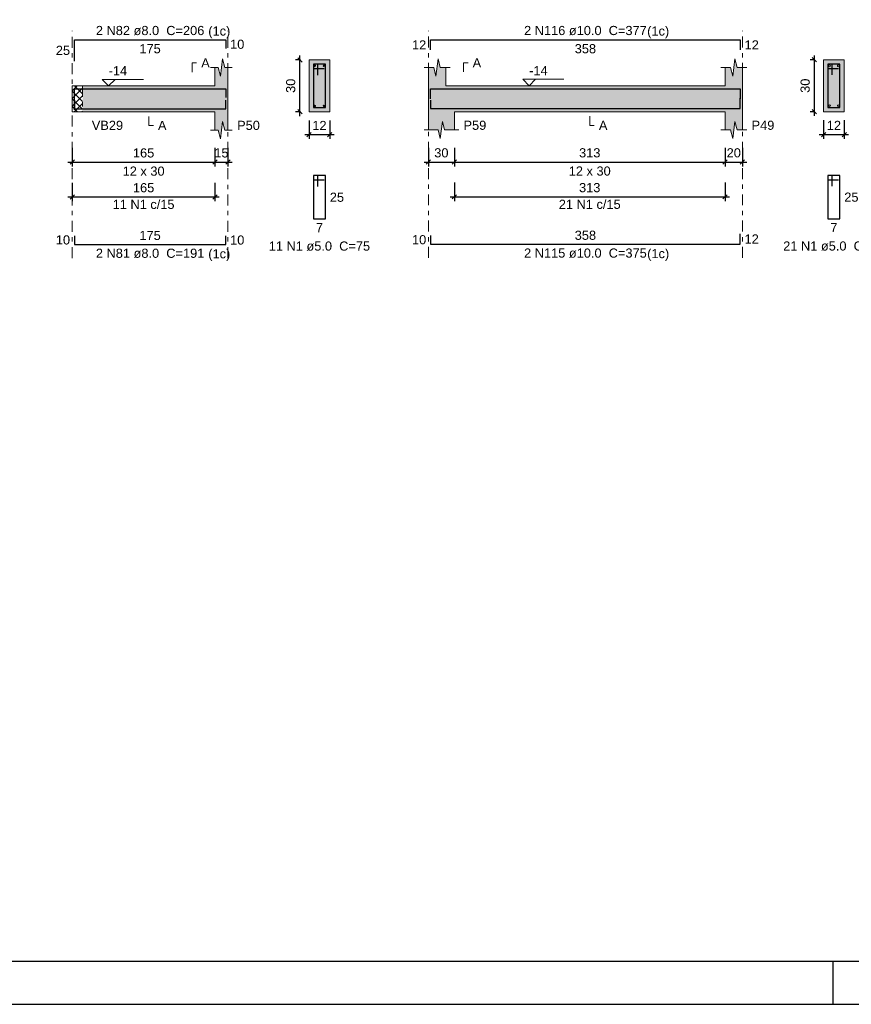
# Model space of a CAD drawing. Header units: millimetres. Extents: x 0 to 119, y 0 to 84.
# Tile 4 of 31: x 26 to 45, y 0 to 23. Entities that reach past the tile are written whole.
import ezdxf

# ---------------------------------------------------------------- set-up
doc = ezdxf.new("R2010")
doc.units = ezdxf.units.MM
doc.header["$MEASUREMENT"] = 0
doc.linetypes.add('DASHDOT', pattern=[2.54, 1.27, -0.635, 0, -0.635])
doc.linetypes.add('NULL', pattern=[0])
doc.layers.get('0').update_dxf_attribs({"lineweight": 18})
for name, color, linetype, lineweight in [('Descrição da armadura', 7, 'Continuous', 0), ('DT-Barras na forma', 2, 'Continuous', 30), ('DT-Barras no corte', 5, 'Continuous', 5), ('DT-Barras rebatidas', 2, 'Continuous', 30), ('DT-Cotas', 9, 'Continuous', 5), ('DT-Forma', 5, 'Continuous', 5), ('DT-Hachura forma vigas', 254, 'Continuous', 5), ('DT-Hachura intersecção vigas', 9, 'Continuous', 5), ('DT-Hachura seção vigas', 254, 'Continuous', 5), ('DT-Pontilhado', 9, 'DASHDOT', 5), ('DT-Textos', 7, 'Continuous', 5), ('Textos armaduras', 7, 'Continuous', 0)]:
    doc.layers.add(name, color=color, linetype=linetype, lineweight=lineweight)
doc.layers.add('SEDUC_MARF', color=1, linetype='Continuous')
doc.layers.add('SEDUC_MARGG', color=7, linetype='Continuous')
doc.styles.add('Arial', font='txt')
doc.dimstyles.new('UM_25.000000', dxfattribs={"dimtxt": 0.18, "dimasz": 0.1, "dimexe": 0.1, "dimexo": 0.2, "dimgap": 0, "dimtad": 1, "dimtih": 1, "dimtoh": 1, "dimdec": 1, "dimlfac": 25, "dimzin": 0, "dimdsep": 46, "dimtxsty": 'Standard', "dimcen": 0.09, "dimdle": 0.1, "dimadec": 1, "dimazin": 2, "dimtfac": 1, "dimtdec": 4, "dimtofl": 0, "dimtmove": 0, "dimatfit": 3, "dimfxl": 1, "dimtolj": 1, "dimarcsym": 0})
doc.dimstyles.new('UM_50.000000', dxfattribs={"dimtxt": 0.18, "dimasz": 0.1, "dimexe": 0.1, "dimexo": 0.2, "dimgap": 0, "dimtad": 1, "dimtih": 1, "dimtoh": 1, "dimdec": 1, "dimlfac": 50, "dimzin": 0, "dimdsep": 46, "dimtxsty": 'Standard', "dimcen": 0.09, "dimdle": 0.1, "dimadec": 1, "dimazin": 2, "dimtfac": 1, "dimtdec": 4, "dimtofl": 0, "dimtmove": 0, "dimatfit": 3, "dimfxl": 1, "dimtolj": 1, "dimarcsym": 0})

# ---------------------------------------------------------------- blocks, each defined once
blk = doc.blocks.new('_Oblique')
at = {"color": 0, "linetype": 'ByBlock', "lineweight": -2}
blk.add_line((-0.5, -0.5), (0.5, 0.5), dxfattribs=at)
blk = doc.blocks.new('*D296')
at = {"layer": 'Defpoints', "color": 0}
for p in [(27.315721, 20.00894), (30.615721, 20.00894), (30.615721, 19.47944)]:
    blk.add_point(p, dxfattribs=at)
at = {"layer": 'DT-Cotas', "color": 0, "lineweight": -2}
for p, q in [((27.315721, 19.80894), (27.315721, 19.37944)), ((30.615721, 19.80894), (30.615721, 19.37944)), ((27.215721, 19.47944), (30.715721, 19.47944))]:
    blk.add_line(p, q, dxfattribs=at)
at = {"layer": 'DT-Cotas', "color": 0, "lineweight": -2, "xscale": 0.1, "yscale": 0.1, "zscale": 0.1, "rotation": 180}
blk.add_blockref('_Oblique', (27.315721, 19.47944), dxfattribs=at)
at = {"layer": 'DT-Cotas', "color": 0, "lineweight": -2, "xscale": 0.1, "yscale": 0.1, "zscale": 0.1}
blk.add_blockref('_Oblique', (30.615721, 19.47944), dxfattribs=at)
at = {"layer": 'DT-Cotas', "color": 7, "insert": (28.965721, 19.69124), "char_height": 0.2118, "attachment_point": 5, "rotation": 0.0057296, "style": 'Arial'}
blk.add_mtext('\\A1;165', dxfattribs=at)
blk = doc.blocks.new('*D297')
at = {"layer": 'Defpoints', "color": 0}
for p in [(30.615721, 20.00894), (30.915721, 20.00894), (30.915721, 19.47944)]:
    blk.add_point(p, dxfattribs=at)
at = {"layer": 'DT-Cotas', "color": 0, "lineweight": -2}
for p, q in [((30.615721, 19.80894), (30.615721, 19.37944)), ((30.915721, 19.80894), (30.915721, 19.37944)), ((30.515721, 19.47944), (31.015721, 19.47944))]:
    blk.add_line(p, q, dxfattribs=at)
at = {"layer": 'DT-Cotas', "color": 0, "lineweight": -2, "xscale": 0.1, "yscale": 0.1, "zscale": 0.1, "rotation": 180}
blk.add_blockref('_Oblique', (30.615721, 19.47944), dxfattribs=at)
at = {"layer": 'DT-Cotas', "color": 0, "lineweight": -2, "xscale": 0.1, "yscale": 0.1, "zscale": 0.1}
blk.add_blockref('_Oblique', (30.915721, 19.47944), dxfattribs=at)
at = {"layer": 'DT-Cotas', "color": 7, "insert": (30.765721, 19.69124), "char_height": 0.2118, "attachment_point": 5, "rotation": 0.0057296, "style": 'Arial'}
blk.add_mtext('\\A1;15', dxfattribs=at)
blk = doc.blocks.new('*D298')
at = {"layer": 'Defpoints', "color": 0}
for p in [(32.579049, 21.84434), (32.790849, 21.84434), (32.790849, 20.64434)]:
    blk.add_point(p, dxfattribs=at)
at = {"layer": 'DT-Cotas', "color": 0, "lineweight": -2}
for p, q in [((32.579049, 20.54434), (32.579049, 21.94434)), ((32.590849, 21.84434), (32.479049, 21.84434)), ((32.590849, 20.64434), (32.479049, 20.64434))]:
    blk.add_line(p, q, dxfattribs=at)
at = {"layer": 'DT-Cotas', "color": 0, "lineweight": -2, "xscale": 0.1, "yscale": 0.1, "zscale": 0.1}
for p, rotation in [((32.579049, 21.84434), 90), ((32.579049, 20.64434), 270)]:
    blk.add_blockref('_Oblique', p, dxfattribs=dict(at, rotation=rotation))
at = {"layer": 'DT-Cotas', "color": 7, "insert": (32.367249, 21.24434), "char_height": 0.2118, "attachment_point": 5, "rotation": 90, "style": 'Arial'}
blk.add_mtext('\\A1;30', dxfattribs=at)
blk = doc.blocks.new('*D299')
at = {"layer": 'Defpoints', "color": 0}
for p in [(32.790849, 20.64434), (33.270849, 20.64434), (33.270849, 20.11484)]:
    blk.add_point(p, dxfattribs=at)
at = {"layer": 'DT-Cotas', "color": 0, "lineweight": -2}
for p, q in [((32.790849, 20.44434), (32.790849, 20.01484)), ((33.270849, 20.44434), (33.270849, 20.01484)), ((32.690849, 20.11484), (33.370849, 20.11484))]:
    blk.add_line(p, q, dxfattribs=at)
at = {"layer": 'DT-Cotas', "color": 0, "lineweight": -2, "xscale": 0.1, "yscale": 0.1, "zscale": 0.1, "rotation": 180}
blk.add_blockref('_Oblique', (32.790849, 20.11484), dxfattribs=at)
at = {"layer": 'DT-Cotas', "color": 0, "lineweight": -2, "xscale": 0.1, "yscale": 0.1, "zscale": 0.1}
blk.add_blockref('_Oblique', (33.270849, 20.11484), dxfattribs=at)
at = {"layer": 'DT-Cotas', "color": 7, "insert": (33.030849, 20.32664), "char_height": 0.2118, "attachment_point": 5, "rotation": 0.0057296, "style": 'Arial'}
blk.add_mtext('\\A1;12', dxfattribs=at)
blk = doc.blocks.new('*D300')
at = {"layer": 'Defpoints', "color": 0}
for p in [(27.315721, 19.2041), (30.615721, 19.2041), (30.615721, 18.6746)]:
    blk.add_point(p, dxfattribs=at)
at = {"layer": 'DT-Cotas', "color": 0, "lineweight": -2}
for p, q in [((27.315721, 19.0041), (27.315721, 18.5746)), ((30.615721, 19.0041), (30.615721, 18.5746)), ((27.215721, 18.6746), (30.715721, 18.6746))]:
    blk.add_line(p, q, dxfattribs=at)
at = {"layer": 'DT-Cotas', "color": 0, "lineweight": -2, "xscale": 0.1, "yscale": 0.1, "zscale": 0.1, "rotation": 180}
blk.add_blockref('_Oblique', (27.315721, 18.6746), dxfattribs=at)
at = {"layer": 'DT-Cotas', "color": 0, "lineweight": -2, "xscale": 0.1, "yscale": 0.1, "zscale": 0.1}
blk.add_blockref('_Oblique', (30.615721, 18.6746), dxfattribs=at)
at = {"layer": 'DT-Cotas', "color": 7, "insert": (28.965721, 18.8864), "char_height": 0.2118, "attachment_point": 5, "rotation": 0.0057296, "style": 'Arial'}
blk.add_mtext('\\A1;165', dxfattribs=at)
blk = doc.blocks.new('*D301')
at = {"layer": 'Defpoints', "color": 0}
for p in [(35.550388, 20.01094), (36.150388, 20.01094), (36.150388, 19.48144)]:
    blk.add_point(p, dxfattribs=at)
at = {"layer": 'DT-Cotas', "color": 0, "lineweight": -2}
for p, q in [((35.550388, 19.81094), (35.550388, 19.38144)), ((36.150388, 19.81094), (36.150388, 19.38144)), ((35.450388, 19.48144), (36.250388, 19.48144))]:
    blk.add_line(p, q, dxfattribs=at)
at = {"layer": 'DT-Cotas', "color": 0, "lineweight": -2, "xscale": 0.1, "yscale": 0.1, "zscale": 0.1, "rotation": 180}
blk.add_blockref('_Oblique', (35.550388, 19.48144), dxfattribs=at)
at = {"layer": 'DT-Cotas', "color": 0, "lineweight": -2, "xscale": 0.1, "yscale": 0.1, "zscale": 0.1}
blk.add_blockref('_Oblique', (36.150388, 19.48144), dxfattribs=at)
at = {"layer": 'DT-Cotas', "color": 7, "insert": (35.850388, 19.69324), "char_height": 0.2118, "attachment_point": 5, "rotation": 0.0057296, "style": 'Arial'}
blk.add_mtext('\\A1;30', dxfattribs=at)
blk = doc.blocks.new('*D302')
at = {"layer": 'Defpoints', "color": 0}
for p in [(36.150388, 20.01094), (42.410788, 20.01094), (42.410788, 19.48144)]:
    blk.add_point(p, dxfattribs=at)
at = {"layer": 'DT-Cotas', "color": 0, "lineweight": -2}
for p, q in [((36.150388, 19.81094), (36.150388, 19.38144)), ((42.410788, 19.81094), (42.410788, 19.38144)), ((36.050388, 19.48144), (42.510788, 19.48144))]:
    blk.add_line(p, q, dxfattribs=at)
at = {"layer": 'DT-Cotas', "color": 0, "lineweight": -2, "xscale": 0.1, "yscale": 0.1, "zscale": 0.1, "rotation": 180}
blk.add_blockref('_Oblique', (36.150388, 19.48144), dxfattribs=at)
at = {"layer": 'DT-Cotas', "color": 0, "lineweight": -2, "xscale": 0.1, "yscale": 0.1, "zscale": 0.1}
blk.add_blockref('_Oblique', (42.410788, 19.48144), dxfattribs=at)
at = {"layer": 'DT-Cotas', "color": 7, "insert": (39.280588, 19.69324), "char_height": 0.2118, "attachment_point": 5, "rotation": 0.0057296, "style": 'Arial'}
blk.add_mtext('\\A1;313', dxfattribs=at)
blk = doc.blocks.new('*D303')
at = {"layer": 'Defpoints', "color": 0}
for p in [(42.410788, 20.01094), (42.810788, 20.01094), (42.810788, 19.48144)]:
    blk.add_point(p, dxfattribs=at)
at = {"layer": 'DT-Cotas', "color": 0, "lineweight": -2}
for p, q in [((42.410788, 19.81094), (42.410788, 19.38144)), ((42.810788, 19.81094), (42.810788, 19.38144)), ((42.310788, 19.48144), (42.910788, 19.48144))]:
    blk.add_line(p, q, dxfattribs=at)
at = {"layer": 'DT-Cotas', "color": 0, "lineweight": -2, "xscale": 0.1, "yscale": 0.1, "zscale": 0.1, "rotation": 180}
blk.add_blockref('_Oblique', (42.410788, 19.48144), dxfattribs=at)
at = {"layer": 'DT-Cotas', "color": 0, "lineweight": -2, "xscale": 0.1, "yscale": 0.1, "zscale": 0.1}
blk.add_blockref('_Oblique', (42.810788, 19.48144), dxfattribs=at)
at = {"layer": 'DT-Cotas', "color": 7, "insert": (42.610788, 19.69324), "char_height": 0.2118, "attachment_point": 5, "rotation": 0.0057296, "style": 'Arial'}
blk.add_mtext('\\A1;20', dxfattribs=at)
blk = doc.blocks.new('*D304')
at = {"layer": 'Defpoints', "color": 0}
for p in [(44.474116, 21.84634), (44.685916, 21.84634), (44.685916, 20.64634)]:
    blk.add_point(p, dxfattribs=at)
at = {"layer": 'DT-Cotas', "color": 0, "lineweight": -2}
for p, q in [((44.474116, 20.54634), (44.474116, 21.94634)), ((44.485916, 21.84634), (44.374116, 21.84634)), ((44.485916, 20.64634), (44.374116, 20.64634))]:
    blk.add_line(p, q, dxfattribs=at)
at = {"layer": 'DT-Cotas', "color": 0, "lineweight": -2, "xscale": 0.1, "yscale": 0.1, "zscale": 0.1}
for p, rotation in [((44.474116, 21.84634), 90), ((44.474116, 20.64634), 270)]:
    blk.add_blockref('_Oblique', p, dxfattribs=dict(at, rotation=rotation))
at = {"layer": 'DT-Cotas', "color": 7, "insert": (44.262316, 21.24634), "char_height": 0.2118, "attachment_point": 5, "rotation": 90, "style": 'Arial'}
blk.add_mtext('\\A1;30', dxfattribs=at)
blk = doc.blocks.new('*D305')
at = {"layer": 'Defpoints', "color": 0}
for p in [(44.685916, 20.64634), (45.165916, 20.64634), (45.165916, 20.11684)]:
    blk.add_point(p, dxfattribs=at)
at = {"layer": 'DT-Cotas', "color": 0, "lineweight": -2}
for p, q in [((44.685916, 20.44634), (44.685916, 20.01684)), ((45.165916, 20.44634), (45.165916, 20.01684)), ((44.585916, 20.11684), (45.265916, 20.11684))]:
    blk.add_line(p, q, dxfattribs=at)
at = {"layer": 'DT-Cotas', "color": 0, "lineweight": -2, "xscale": 0.1, "yscale": 0.1, "zscale": 0.1, "rotation": 180}
blk.add_blockref('_Oblique', (44.685916, 20.11684), dxfattribs=at)
at = {"layer": 'DT-Cotas', "color": 0, "lineweight": -2, "xscale": 0.1, "yscale": 0.1, "zscale": 0.1}
blk.add_blockref('_Oblique', (45.165916, 20.11684), dxfattribs=at)
at = {"layer": 'DT-Cotas', "color": 7, "insert": (44.925916, 20.32864), "char_height": 0.2118, "attachment_point": 5, "style": 'Arial'}
blk.add_mtext('\\A1;12', dxfattribs=at)
blk = doc.blocks.new('*D306')
at = {"layer": 'Defpoints', "color": 0}
for p in [(36.150388, 19.2061), (42.410788, 19.2061), (42.410788, 18.6766)]:
    blk.add_point(p, dxfattribs=at)
at = {"layer": 'DT-Cotas', "color": 0, "lineweight": -2}
for p, q in [((36.150388, 19.0061), (36.150388, 18.5766)), ((42.410788, 19.0061), (42.410788, 18.5766)), ((36.050388, 18.6766), (42.510788, 18.6766))]:
    blk.add_line(p, q, dxfattribs=at)
at = {"layer": 'DT-Cotas', "color": 0, "lineweight": -2, "xscale": 0.1, "yscale": 0.1, "zscale": 0.1, "rotation": 180}
blk.add_blockref('_Oblique', (36.150388, 18.6766), dxfattribs=at)
at = {"layer": 'DT-Cotas', "color": 0, "lineweight": -2, "xscale": 0.1, "yscale": 0.1, "zscale": 0.1}
blk.add_blockref('_Oblique', (42.410788, 18.6766), dxfattribs=at)
at = {"layer": 'DT-Cotas', "color": 7, "insert": (39.280588, 18.8884), "char_height": 0.2118, "attachment_point": 5, "rotation": 0.0057296, "style": 'Arial'}
blk.add_mtext('\\A1;313', dxfattribs=at)

msp = doc.modelspace()

# ---------------------------------------------------------------- hatches: boundary and pattern name
at = {"layer": 'DT-Hachura forma vigas', "linetype": 'Continuous'}
for points in [[(30.9157, 20.2207), (30.9157, 20.6443), (30.9157, 21.2443), (30.9157, 21.6679), (30.8407, 21.6679), (30.7907, 21.8679), (30.7407, 21.4679), (30.6907, 21.6679), (30.6157, 21.6679), (30.6157, 21.2443), (27.5557, 21.2443), (27.5557, 20.6443), (30.6157, 20.6443), (30.6157, 20.2207), (30.6907, 20.2207), (30.7407, 20.0207), (30.7907, 20.4207), (30.8407, 20.2207), (30.9157, 20.2207)], [(42.8108, 20.2227), (42.8108, 20.6463), (42.8108, 21.2463), (42.8108, 21.6699), (42.6858, 21.6699), (42.6358, 21.8699), (42.5858, 21.4699), (42.5358, 21.6699), (42.4108, 21.6699), (42.4108, 21.2463), (35.9504, 21.2463), (35.9504, 21.6699), (35.8254, 21.6699), (35.7754, 21.8699), (35.7254, 21.4699), (35.6754, 21.6699), (35.5504, 21.6699), (35.5504, 21.2463), (35.5504, 20.6463), (35.5504, 20.2227), (35.7754, 20.2227), (35.8254, 20.0227), (35.8754, 20.4227), (35.9254, 20.2227), (36.1504, 20.2227), (36.1504, 20.6463), (42.4108, 20.6463), (42.4108, 20.2227), (42.5358, 20.2227), (42.5858, 20.0227), (42.6358, 20.4227), (42.6858, 20.2227), (42.8108, 20.2227)]]:
    msp.add_hatch(color=254, dxfattribs=at).paths.add_polyline_path(points)
at = {"layer": 'DT-Hachura intersecção vigas', "linetype": 'Continuous'}
h = msp.add_hatch(dxfattribs=at)
h.set_pattern_fill('ANSI37', color=9, style=0)
h.paths.add_polyline_path([(27.3157, 20.6443), (27.5557, 20.6443), (27.5557, 21.2443), (27.3157, 21.2443), (27.3157, 20.6443)])
at = {"layer": 'DT-Hachura seção vigas', "linetype": 'Continuous'}
for points in [[(32.7908, 20.6443), (32.7908, 20.6443), (33.2708, 20.6443), (33.2708, 21.8443), (32.7908, 21.8443), (32.7908, 20.6443)], [(44.6859, 20.6463), (44.6859, 20.6463), (45.1659, 20.6463), (45.1659, 21.8463), (44.6859, 21.8463), (44.6859, 20.6463)]]:
    msp.add_hatch(color=254, dxfattribs=at).paths.add_polyline_path(points)

# ---------------------------------------------------------------- linework, layer by layer
at = {"layer": 'DT-Barras na forma'}
for p, q in [((32.9908, 21.7443), (32.8908, 21.7443)), ((32.8908, 21.7443), (32.8908, 20.7443)), ((33.1708, 21.7443), (32.8908, 21.7443)), ((32.8908, 21.7443), (32.8908, 21.6443)), ((32.8908, 21.6443), (33.1408, 21.6443)), ((32.9908, 21.4943), (32.9908, 21.7443)), ((33.1708, 20.7443), (33.1708, 21.7443)), ((44.8859, 21.7463), (44.7859, 21.7463)), ((44.7859, 21.7463), (44.7859, 20.7463)), ((45.0659, 21.7463), (44.7859, 21.7463)), ((44.7859, 21.7463), (44.7859, 21.6463)), ((44.7859, 21.6463), (45.0359, 21.6463)), ((44.8859, 21.4963), (44.8859, 21.7463)), ((45.0659, 20.7463), (45.0659, 21.7463)), ((32.8908, 20.7443), (33.1708, 20.7443)), ((44.7859, 20.7463), (45.0659, 20.7463))]:
    msp.add_line(p, q, dxfattribs=at)
for points in [[(27.3657, 20.6863), (27.3657, 21.1763), (30.8657, 21.1763), (30.8657, 20.9763)], [(35.6004, 20.9463), (35.6004, 21.1763), (42.7608, 21.1763), (42.7608, 20.9463)], [(35.6004, 20.9163), (35.6004, 20.7163), (42.7608, 20.7163), (42.7608, 20.9563)], [(27.3657, 20.9123), (27.3657, 20.7123), (30.8657, 20.7123), (30.8657, 20.9123)]]:
    msp.add_lwpolyline(points, dxfattribs=at)
at = {"layer": 'DT-Barras no corte'}
for centre, radius in [((32.9268, 21.7083), 0.016), ((33.1348, 21.7083), 0.016), ((44.8259, 21.7063), 0.02), ((45.0259, 21.7063), 0.02), ((32.9268, 20.7803), 0.016), ((33.1348, 20.7803), 0.016), ((44.8259, 20.7863), 0.02), ((45.0259, 20.7863), 0.02)]:
    msp.add_circle(centre, radius, dxfattribs=at)
at = {"layer": 'DT-Barras rebatidas'}
for points in [[(27.3657, 21.8159), (27.3657, 22.3059), (30.8657, 22.3059), (30.8657, 22.1059)], [(35.6004, 22.0759), (35.6004, 22.3059), (42.7608, 22.3059), (42.7608, 22.0759)], [(32.9908, 18.9176), (32.9908, 19.1676), (32.8908, 19.1676), (32.8908, 18.1676), (33.1708, 18.1676), (33.1708, 19.1676), (32.8908, 19.1676), (32.8908, 19.0676), (33.1408, 19.0676)], [(44.8859, 18.9196), (44.8859, 19.1696), (44.7859, 19.1696), (44.7859, 18.1696), (45.0659, 18.1696), (45.0659, 19.1696), (44.7859, 19.1696), (44.7859, 19.0696), (45.0359, 19.0696)], [(27.3657, 17.7777), (27.3657, 17.5777), (30.8657, 17.5777), (30.8657, 17.7777)], [(35.6004, 17.7817), (35.6004, 17.5817), (42.7608, 17.5817), (42.7608, 17.8217)]]:
    msp.add_lwpolyline(points, dxfattribs=at)
at = {"layer": 'DT-Forma'}
for p, q in [((30.7407, 21.4679), (30.7907, 21.8679)), ((30.7907, 21.8679), (30.8407, 21.6679)), ((35.7254, 21.4699), (35.7754, 21.8699)), ((35.7754, 21.8699), (35.8254, 21.6699)), ((42.5858, 21.4699), (42.6358, 21.8699)), ((42.6358, 21.8699), (42.6858, 21.6699)), ((30.5157, 21.6679), (30.6907, 21.6679)), ((30.6157, 21.2443), (30.6157, 21.6679)), ((30.6907, 21.6679), (30.7407, 21.4679)), ((30.8407, 21.6679), (31.0157, 21.6679)), ((30.9157, 21.6679), (30.9157, 21.2443)), ((33.2708, 21.8443), (32.7908, 21.8443)), ((32.7908, 21.8443), (32.7908, 20.6443)), ((33.2708, 20.6443), (33.2708, 21.8443)), ((35.4504, 21.6699), (35.6754, 21.6699)), ((35.5504, 21.2463), (35.5504, 21.6699)), ((35.6754, 21.6699), (35.7254, 21.4699)), ((35.8254, 21.6699), (36.0504, 21.6699)), ((35.9504, 21.6699), (35.9504, 21.2463)), ((42.3108, 21.6699), (42.5358, 21.6699)), ((42.4108, 21.2463), (42.4108, 21.6699)), ((42.5358, 21.6699), (42.5858, 21.4699)), ((42.6858, 21.6699), (42.9108, 21.6699)), ((42.8108, 21.6699), (42.8108, 21.2463)), ((45.1659, 21.8463), (44.6859, 21.8463)), ((44.6859, 21.8463), (44.6859, 20.6463)), ((45.1659, 20.6463), (45.1659, 21.8463)), ((27.3157, 21.2443), (27.5557, 21.2443)), ((27.5557, 21.2443), (30.6157, 21.2443)), ((35.9504, 21.2463), (42.4108, 21.2463)), ((27.3157, 20.6443), (27.5557, 20.6443)), ((27.5557, 20.6443), (30.6157, 20.6443)), ((30.6157, 20.6443), (30.6157, 20.2207)), ((30.9157, 20.2207), (30.9157, 20.6443)), ((32.7908, 20.6443), (33.2708, 20.6443)), ((35.5504, 20.6463), (35.5504, 20.2227)), ((36.1504, 20.2227), (36.1504, 20.6463)), ((36.1504, 20.6463), (42.4108, 20.6463)), ((42.4108, 20.6463), (42.4108, 20.2227)), ((42.8108, 20.2227), (42.8108, 20.6463)), ((44.6859, 20.6463), (45.1659, 20.6463)), ((30.7407, 20.0207), (30.7907, 20.4207)), ((30.7907, 20.4207), (30.8407, 20.2207)), ((35.8254, 20.0227), (35.8754, 20.4227)), ((35.8754, 20.4227), (35.9254, 20.2227)), ((42.5858, 20.0227), (42.6358, 20.4227)), ((42.6358, 20.4227), (42.6858, 20.2227)), ((30.5157, 20.2207), (30.6907, 20.2207)), ((30.6907, 20.2207), (30.7407, 20.0207)), ((30.8407, 20.2207), (31.0157, 20.2207)), ((35.4504, 20.2227), (35.7754, 20.2227)), ((35.7754, 20.2227), (35.8254, 20.0227)), ((35.9254, 20.2227), (36.2504, 20.2227)), ((42.3108, 20.2227), (42.5358, 20.2227)), ((42.5358, 20.2227), (42.5858, 20.0227)), ((42.6858, 20.2227), (42.9108, 20.2227))]:
    msp.add_line(p, q, dxfattribs=at)
at = {"layer": 'DT-Forma', "linetype": 'Continuous'}
for p, q in [((27.3157, 20.6443), (27.3157, 21.2443)), ((30.9157, 21.2443), (30.9157, 20.6443)), ((35.5504, 20.6463), (35.5504, 21.2463)), ((42.8108, 21.2463), (42.8108, 20.6463))]:
    msp.add_line(p, q, dxfattribs=at)
at = {"layer": 'DT-Pontilhado', "ltscale": 0.2}
for p, q in [((27.3157, 17.26), (27.3157, 22.5177)), ((30.9157, 17.26), (30.9157, 22.5177)), ((35.5504, 17.264), (35.5504, 22.5177)), ((42.8108, 17.264), (42.8108, 22.5177)), ((27.5557, 21.2443), (27.5557, 20.6443))]:
    msp.add_line(p, q, dxfattribs=at)
at = {"layer": 'DT-Textos'}
for points in [[(30.0862, 21.562), (30.0862, 21.7738), (30.1921, 21.7738)], [(36.3622, 21.564), (36.3622, 21.7758), (36.4681, 21.7758)], [(28.3057, 21.3926), (28.1575, 21.2443), (28.0092, 21.3926), (28.9623, 21.3926)], [(38.0285, 21.3946), (37.8802, 21.2463), (37.732, 21.3946), (38.6851, 21.3946)], [(29.0857, 20.5384), (29.0857, 20.3266), (29.1916, 20.3266)], [(39.2806, 20.5404), (39.2806, 20.3286), (39.3865, 20.3286)]]:
    msp.add_lwpolyline(points, dxfattribs=at)
at = {"layer": 'SEDUC_MARF'}
msp.add_line((44.9015, 1), (44.9015, 0), dxfattribs=at)
msp.add_lwpolyline([(118.9, 84.1), (0, 84.1), (0, 0), (118.9, 0)], close=True, dxfattribs=at)
at = {"layer": 'SEDUC_MARGG'}
msp.add_lwpolyline([(2.5, 1), (117.9, 1), (117.9, 83.1), (2.5, 83.1), (2.5, 1)], dxfattribs=at)

# ---------------------------------------------------------------- texts
at = {"layer": 'Descrição da armadura', "linetype": 'NULL', "char_height": 0.2118, "attachment_point": 8, "line_spacing_factor": 0.9, "style": 'Arial'}
for s, insert, width in [('2 N82 ø8.0  C=206', (29.1159, 22.4122), 4.916973), ('2 N116 ø10.0  C=377', (39.1805, 22.4122), 5.562109), ('11 N1 c/15', (28.9657, 18.3929), 2.805127), ('21 N1 c/15', (39.2806, 18.3949), 2.805127), ('2 N81 ø8.0  C=191', (29.1159, 17.2602), 4.916973), ('11 N1 ø5.0  C=75', (33.0309, 17.4262), 4.594404), ('2 N115 ø10.0  C=375', (39.1805, 17.2642), 5.562109), ('21 N1 ø5.0  C=75', (44.9255, 17.4282), 4.594404)]:
    msp.add_mtext(s, dxfattribs=dict(at, insert=insert, width=width))
at = {"layer": 'DT-Textos', "linetype": 'NULL', "char_height": 0.2118, "line_spacing_factor": 0.798, "style": 'Arial'}
for s, insert, width, attachment_point in [('(1c)', (30.4609, 22.3423), 0.998857, 7), ('(1c)', (40.6085, 22.3423), 0.998857, 7), ('A', (30.2979, 21.6682), 0.386855, 7), ('A', (36.5735, 21.6702), 0.386855, 7), ('-14', (28.1579, 21.4882), 0.838281, 7), ('-14', (37.8805, 21.4902), 0.838281, 7), ('VB29', (27.7679, 20.2212), 1.418848, 7), ('A', (29.2979, 20.2212), 0.386855, 7), ('P50', (31.1279, 20.2212), 1.031992, 7), ('P59', (36.3625, 20.2232), 1.031992, 7), ('A', (39.4925, 20.2232), 0.386855, 7), ('P49', (43.0225, 20.2232), 1.031992, 7), ('12 x 30', (28.9659, 19.1622), 1.902559, 8), ('12 x 30', (39.2805, 19.1642), 1.902559, 8), ('(1c)', (30.4609, 17.1903), 0.998857, 7), ('(1c)', (40.6085, 17.1943), 0.998857, 7)]:
    msp.add_mtext(s, dxfattribs=dict(at, insert=insert, width=width, attachment_point=attachment_point))
at = {"layer": 'Textos armaduras', "linetype": 'NULL', "char_height": 0.2118, "line_spacing_factor": 0.9, "style": 'Arial'}
for s, insert, width, attachment_point in [('12', (35.5004, 22.085), 1.045137, 9), ('25', (27.2657, 21.955), 1.045137, 9), ('175', (29.1157, 22.2086), 1.367705, 2), ('10', (30.9657, 22.3118), 1.045137, 1), ('358', (39.1806, 22.2086), 1.367705, 2), ('12', (42.8608, 22.2968), 1.045137, 1), ('25', (33.2708, 18.7735), 1.045137, 1), ('25', (45.1659, 18.7755), 1.045137, 1), ('7', (33.0308, 18.0703), 0.722568, 2), ('7', (44.9259, 18.0723), 0.722568, 2), ('10', (27.2657, 17.5718), 1.045137, 9), ('175', (29.1157, 17.675), 1.367705, 8), ('10', (30.9657, 17.7836), 1.045137, 1), ('10', (35.5004, 17.5758), 1.045137, 9), ('358', (39.1806, 17.679), 1.367705, 8), ('12', (42.8608, 17.8076), 1.045137, 1)]:
    msp.add_mtext(s, dxfattribs=dict(at, insert=insert, width=width, attachment_point=attachment_point))

# ---------------------------------------------------------------- dimensions: what is measured, and where the dimension line sits
at = {"layer": 'DT-Cotas'}
for base, p1, p2, picture, middle in [((32.579, 21.8443), (32.7908, 20.6443), (32.7908, 21.8443), '*D298', (32.3672, 21.2443)), ((44.4741, 21.8463), (44.6859, 20.6463), (44.6859, 21.8463), '*D304', (44.2623, 21.2463))]:
    dim = msp.add_linear_dim(base=base, p1=p1, p2=p2, angle=90, dimstyle='UM_25.000000', override={"dimtxt": 0.2118, "dimasz": 0.1, "dimexe": 0.1, "dimexo": 0.2, "dimtad": 1, "dimtih": 0, "dimtoh": 0, "dimdec": 1, "dimlfac": 25, "dimzin": 8, "dimtxsty": 'Arial', "dimblk": 'Oblique', "dimblk1": 'Oblique', "dimblk2": 'Oblique', "dimsah": 1, "dimdle": 0.1, "dimse1": 0, "dimse2": 0, "dimclrt": 7, "dimadec": 1, "dimazin": 3, "dimtmove": 2, "dimldrblk": 'Oblique'}, dxfattribs=at)
    dim.commit()
    dim.dimension.update_dxf_attribs({"geometry": picture, "text_midpoint": middle, "dimtype": 160, "text_rotation": 90})
for base, p1, p2, dimstyle, override, picture, middle in [((33.2708, 20.1148), (32.7908, 20.6443), (33.2708, 20.6443), 'UM_25.000000', {"dimtxt": 0.2118, "dimasz": 0.1, "dimexe": 0.1, "dimexo": 0.2, "dimtad": 1, "dimtih": 0, "dimtoh": 0, "dimdec": 1, "dimlfac": 25, "dimzin": 8, "dimtxsty": 'Arial', "dimblk": 'Oblique', "dimblk1": 'Oblique', "dimblk2": 'Oblique', "dimsah": 1, "dimdle": 0.1, "dimse1": 0, "dimse2": 0, "dimclrt": 7, "dimadec": 1, "dimazin": 3, "dimtmove": 2, "dimldrblk": 'Oblique'}, '*D299', (33.0308, 20.3266)), ((30.6157, 19.4794), (27.3157, 20.0089), (30.6157, 20.0089), 'UM_50.000000', {"dimtxt": 0.2118, "dimasz": 0.1, "dimexe": 0.1, "dimexo": 0.2, "dimtad": 1, "dimtih": 0, "dimtoh": 0, "dimdec": 1, "dimlfac": 50, "dimzin": 8, "dimtxsty": 'Arial', "dimblk": 'Oblique', "dimblk1": 'Oblique', "dimblk2": 'Oblique', "dimsah": 1, "dimdle": 0.1, "dimse1": 0, "dimse2": 0, "dimclrt": 7, "dimadec": 1, "dimazin": 3, "dimtmove": 2, "dimldrblk": 'Oblique'}, '*D296', (28.9657, 19.6912)), ((30.9157, 19.4794), (30.6157, 20.0089), (30.9157, 20.0089), 'UM_50.000000', {"dimtxt": 0.2118, "dimasz": 0.1, "dimexe": 0.1, "dimexo": 0.2, "dimtad": 1, "dimtih": 0, "dimtoh": 0, "dimdec": 1, "dimlfac": 50, "dimzin": 8, "dimtxsty": 'Arial', "dimblk": 'Oblique', "dimblk1": 'Oblique', "dimblk2": 'Oblique', "dimsah": 1, "dimdle": 0.1, "dimse1": 0, "dimse2": 0, "dimclrt": 7, "dimadec": 1, "dimazin": 3, "dimtmove": 2, "dimldrblk": 'Oblique'}, '*D297', (30.7657, 19.6912)), ((36.1504, 19.4814), (35.5504, 20.0109), (36.1504, 20.0109), 'UM_50.000000', {"dimtxt": 0.2118, "dimasz": 0.1, "dimexe": 0.1, "dimexo": 0.2, "dimtad": 1, "dimtih": 0, "dimtoh": 0, "dimdec": 1, "dimlfac": 50, "dimzin": 8, "dimtxsty": 'Arial', "dimblk": 'Oblique', "dimblk1": 'Oblique', "dimblk2": 'Oblique', "dimsah": 1, "dimdle": 0.1, "dimse1": 0, "dimse2": 0, "dimclrt": 7, "dimadec": 1, "dimazin": 3, "dimtmove": 2, "dimldrblk": 'Oblique'}, '*D301', (35.8504, 19.6932)), ((42.4108, 19.4814), (36.1504, 20.0109), (42.4108, 20.0109), 'UM_50.000000', {"dimtxt": 0.2118, "dimasz": 0.1, "dimexe": 0.1, "dimexo": 0.2, "dimtad": 1, "dimtih": 0, "dimtoh": 0, "dimdec": 1, "dimlfac": 50, "dimzin": 8, "dimtxsty": 'Arial', "dimblk": 'Oblique', "dimblk1": 'Oblique', "dimblk2": 'Oblique', "dimsah": 1, "dimdle": 0.1, "dimse1": 0, "dimse2": 0, "dimclrt": 7, "dimadec": 1, "dimazin": 3, "dimtmove": 2, "dimldrblk": 'Oblique'}, '*D302', (39.2806, 19.6932)), ((42.8108, 19.4814), (42.4108, 20.0109), (42.8108, 20.0109), 'UM_50.000000', {"dimtxt": 0.2118, "dimasz": 0.1, "dimexe": 0.1, "dimexo": 0.2, "dimtad": 1, "dimtih": 0, "dimtoh": 0, "dimdec": 1, "dimlfac": 50, "dimzin": 8, "dimtxsty": 'Arial', "dimblk": 'Oblique', "dimblk1": 'Oblique', "dimblk2": 'Oblique', "dimsah": 1, "dimdle": 0.1, "dimse1": 0, "dimse2": 0, "dimclrt": 7, "dimadec": 1, "dimazin": 3, "dimtmove": 2, "dimldrblk": 'Oblique'}, '*D303', (42.6108, 19.6932)), ((30.6157, 18.6746), (27.3157, 19.2041), (30.6157, 19.2041), 'UM_50.000000', {"dimtxt": 0.2118, "dimasz": 0.1, "dimexe": 0.1, "dimexo": 0.2, "dimtad": 1, "dimtih": 0, "dimtoh": 0, "dimdec": 1, "dimlfac": 50, "dimzin": 8, "dimtxsty": 'Arial', "dimblk": 'Oblique', "dimblk1": 'Oblique', "dimblk2": 'Oblique', "dimsah": 1, "dimdle": 0.1, "dimse1": 0, "dimse2": 0, "dimclrt": 7, "dimadec": 1, "dimazin": 3, "dimtmove": 2, "dimldrblk": 'Oblique'}, '*D300', (28.9657, 18.8864)), ((42.4108, 18.6766), (36.1504, 19.2061), (42.4108, 19.2061), 'UM_50.000000', {"dimtxt": 0.2118, "dimasz": 0.1, "dimexe": 0.1, "dimexo": 0.2, "dimtad": 1, "dimtih": 0, "dimtoh": 0, "dimdec": 1, "dimlfac": 50, "dimzin": 8, "dimtxsty": 'Arial', "dimblk": 'Oblique', "dimblk1": 'Oblique', "dimblk2": 'Oblique', "dimsah": 1, "dimdle": 0.1, "dimse1": 0, "dimse2": 0, "dimclrt": 7, "dimadec": 1, "dimazin": 3, "dimtmove": 2, "dimldrblk": 'Oblique'}, '*D306', (39.2806, 18.8884))]:
    dim = msp.add_linear_dim(base=base, p1=p1, p2=p2, dimstyle=dimstyle, override=override, dxfattribs=at)
    dim.commit()
    dim.dimension.update_dxf_attribs({"geometry": picture, "text_midpoint": middle, "dimtype": 160, "text_rotation": 0.00573})
dim = msp.add_linear_dim(base=(45.1659, 20.1168), p1=(44.6859, 20.6463), p2=(45.1659, 20.6463), dimstyle='UM_25.000000', override={"dimtxt": 0.2118, "dimasz": 0.1, "dimexe": 0.1, "dimexo": 0.2, "dimtad": 1, "dimtih": 0, "dimtoh": 0, "dimdec": 1, "dimlfac": 25, "dimzin": 8, "dimtxsty": 'Arial', "dimblk": 'Oblique', "dimblk1": 'Oblique', "dimblk2": 'Oblique', "dimsah": 1, "dimdle": 0.1, "dimse1": 0, "dimse2": 0, "dimclrt": 7, "dimadec": 1, "dimazin": 3, "dimtmove": 2, "dimldrblk": 'Oblique'}, dxfattribs=at)
dim.commit()
dim.dimension.update_dxf_attribs({"geometry": '*D305', "text_midpoint": (44.9259, 20.3286), "dimtype": 160})

doc.saveas('drawing.dxf')
